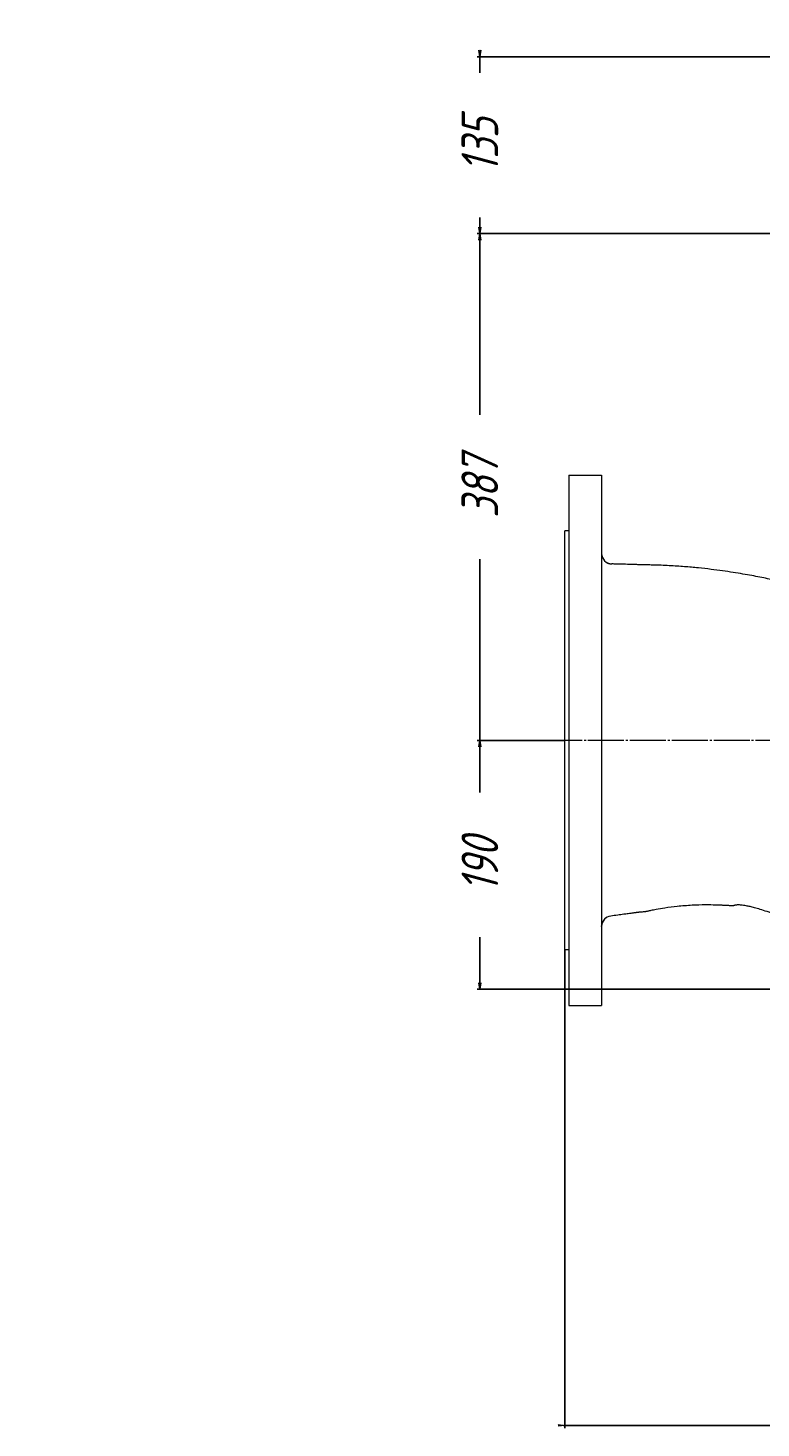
# Model space of a CAD drawing. Header units: millimetres. Extents: x 0 to 2100, y -1326 to 326.
# Tile 2 of 5: x 0 to 560, y -743 to 326. Entities that reach past the tile are written whole.
import ezdxf

# ---------------------------------------------------------------- set-up
doc = ezdxf.new("R2010")
doc.units = ezdxf.units.MM
doc.linetypes.add('K5LT_AXLED', pattern=[31.9932975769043, 27.4932975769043, -1.5, 1.5, -1.5])
doc.linetypes.add('K5LT_THIN', pattern=[0])
doc.layers.add('Системный слой', color=7, linetype='Continuous')
doc.styles.add('KDIMTEXTSTYLE', font='GOST_AU.SHX', dxfattribs={"width": 0.96, "oblique": 15, "height": 5})
doc.dimstyles.new('KDIMSTYLE (1.00)', dxfattribs={"dimtxt": 5, "dimasz": 1, "dimexe": 2, "dimexo": 0, "dimgap": 1, "dimtad": 1, "dimtxsty": 'KDIMTEXTSTYLE', "dimsah": 1, "dimcen": 0, "dimdle": 1, "dimadec": 0, "dimazin": 0, "dimtfac": 0.667, "dimtmove": 0, "dimatfit": 3, "dimfxl": 1, "dimtvp": 1, "dimtolj": 1, "dimtzin": 0, "dimarcsym": 0})

# ---------------------------------------------------------------- blocks, each defined once
blk = doc.blocks.new('KDIMARROW_01')
at = {"layer": 'Системный слой'}
blk.add_hatch(color=0, dxfattribs=at).paths.add_polyline_path([(0, 0), (-5, 0.658262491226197), (-4.5, 5.51091059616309e-16), (-5, -0.6582624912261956)])
at = {"layer": 'Системный слой', "color": 0, "linetype": 'K5LT_THIN', "lineweight": 9}
for p, q in [((-4.5, 5.51091059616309e-16), (-5, 0.658262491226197)), ((-5, 0.658262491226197), (0, 0)), ((0, 0), (-5, -0.6582624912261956)), ((-5, -0.6582624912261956), (-4.5, 5.51091059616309e-16)), ((0, 0), (-1, 0))]:
    blk.add_line(p, q, dxfattribs=at)
blk = doc.blocks.new('U1')
at = {"layer": 'Системный слой', "color": 30, "linetype": 'K5LT_AXLED', "lineweight": 9, "true_color": 0xff8000}
for q in [(775, 325.9999999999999), (374.5000000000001, -218.0000000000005), (1157, -218.0000000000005), (775, -438)]:
    blk.add_line((775, -218.0000000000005), q, dxfattribs=at)

msp = doc.modelspace()

# ---------------------------------------------------------------- linework, layer by layer
at = {"layer": 'Системный слой', "color": 7, "linetype": 'K5LT_THIN', "lineweight": 9}
for p, q in [((413.0000000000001, -15.50000000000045), (413.0000000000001, -218.0000000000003)), ((413.0000000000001, -15.50000000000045), (438.0000000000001, -15.50000000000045)), ((438.0000000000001, -15.50000000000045), (438.0000000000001, -218.0000000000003)), ((413.0000000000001, -58.00000000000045), (410.0000000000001, -58.00000000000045)), ((410.0000000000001, -218.0000000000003), (410.0000000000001, -58.00000000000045)), ((410.0000000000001, -378.0000000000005), (410.0000000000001, -218.0000000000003)), ((413.0000000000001, -218.0000000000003), (413.0000000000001, -420.5000000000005)), ((438.0000000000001, -218.0000000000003), (438.0000000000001, -420.5000000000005)), ((413.0000000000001, -378.0000000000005), (410.0000000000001, -378.0000000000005)), ((413.0000000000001, -420.5000000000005), (438.0000000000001, -420.5000000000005))]:
    msp.add_line(p, q, dxfattribs=at)
for centre, radius, start, end in [((445.9996153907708, -75.22765964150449), 7.999615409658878, 180.0039372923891, 268.3605176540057), ((445.9999999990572, -360.0083545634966), 7.999999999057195, 97.53643797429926, 179.9999999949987), ((446.0000009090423, -360.0083550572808), 8.00000090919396, 123.0542807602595, 179.9999967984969)]:
    msp.add_arc(centre, radius, start, end, dxfattribs=at)
for points, knots in [([(438.0000000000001, -75.2282093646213), (437.9998138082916, -75.59208215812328), (438.0466052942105, -76.27280102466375), (438.234609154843, -77.2205633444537), (438.5057885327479, -78.07129442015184), (438.8601194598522, -78.8725947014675), (439.3062998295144, -79.63901478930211), (439.8375786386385, -80.3545941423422), (440.4412605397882, -81.00355283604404), (441.11344397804, -81.58223150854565), (441.8398753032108, -82.07937356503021), (442.5920228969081, -82.48120911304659), (443.3365208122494, -82.78405923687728), (444.0833401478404, -83.00694332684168), (444.7738137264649, -83.14271349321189), (445.3443043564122, -83.20493933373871), (445.6529510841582, -83.22062511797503), (445.770675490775, -83.22399895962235)], [0, 0, 0, 0, 1.592441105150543, 2.979597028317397, 4.221984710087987, 5.496290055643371, 6.809295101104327, 8.097803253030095, 9.391409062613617, 10.68279963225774, 11.97404939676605, 13.23851846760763, 14.40990692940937, 15.48882000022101, 16.64743372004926, 17.4844937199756, 18, 18, 18, 18]), ([(611.216059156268, -106.5902533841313), (611.1909234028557, -106.5822482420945), (611.165781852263, -106.5742460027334), (609.4401411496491, -106.0253233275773), (607.6291619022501, -105.4700926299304), (604.3058218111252, -104.4791342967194), (602.5285008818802, -103.9806571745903), (600.249547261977, -103.3292040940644), (599.5483420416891, -103.1300183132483), (597.8572551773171, -102.6542405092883), (596.976273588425, -102.4087141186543), (595.1375829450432, -101.9013315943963), (594.179563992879, -101.6397304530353), (592.1798037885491, -101.0996654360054), (591.1376958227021, -100.8215009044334), (588.962077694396, -100.2478998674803), (587.828132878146, -99.95281499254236), (585.4604027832, -99.34513389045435), (584.2261013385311, -99.03295107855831), (581.6483799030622, -98.39106246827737), (580.304345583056, -98.06184332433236), (577.496950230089, -97.38617057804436), (576.0328561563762, -97.04029081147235), (572.974103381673, -96.33197583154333), (571.378567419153, -95.97021880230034), (568.044553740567, -95.23133109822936), (566.305022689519, -94.8550043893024), (562.6693831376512, -94.0888011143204), (560.7720052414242, -93.69988149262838), (556.805648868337, -92.9111300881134), (554.735134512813, -92.51244336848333), (550.4059573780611, -91.70782083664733), (548.1454284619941, -91.30326449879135), (543.418006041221, -90.49184999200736), (540.9488354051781, -90.08666790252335), (535.7840985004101, -89.28054819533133), (533.085742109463, -88.8816684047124), (527.440643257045, -88.09667872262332), (524.490469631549, -87.7131269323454), (518.3176507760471, -86.96975223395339), (515.090774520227, -86.61315496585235), (508.3382512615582, -85.93761861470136), (504.807380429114, -85.6228110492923), (497.4182630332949, -85.04837816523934), (493.5535732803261, -84.79413158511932), (485.4658488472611, -84.36265235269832), (481.2357184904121, -84.1926640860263), (475.5846239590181, -84.04170251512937), (474.1675572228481, -84.01012738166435), (471.3292507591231, -83.95962768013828), (469.506126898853, -83.95311960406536), (467.332440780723, -83.89986307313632), (467.4531309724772, -83.85477887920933), (465.600506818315, -83.78261898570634), (464.0562188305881, -83.74822770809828), (458.3815966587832, -83.58552333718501), (453.960105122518, -83.45874908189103), (448.2826356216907, -83.29596307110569), (447.0266525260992, -83.26002444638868), (445.770675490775, -83.22399895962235)], [0, 0, 0, 0, 0.0003333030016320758, 0.0003333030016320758, 0.022871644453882, 0.022871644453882, 0.04521675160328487, 0.04521675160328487, 0.06029185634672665, 0.06029185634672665, 0.07662106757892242, 0.07662106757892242, 0.09430900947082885, 0.09430900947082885, 0.1134691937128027, 0.1134691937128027, 0.1342248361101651, 0.1342248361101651, 0.156709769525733, 0.156709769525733, 0.1810694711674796, 0.1810694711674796, 0.207462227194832, 0.207462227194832, 0.2360604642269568, 0.2360604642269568, 0.2670522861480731, 0.2670522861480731, 0.3006432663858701, 0.3006432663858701, 0.337058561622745, 0.337058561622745, 0.3765454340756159, 0.3765454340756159, 0.4193762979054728, 0.4193762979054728, 0.4658524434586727, 0.4658524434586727, 0.5163086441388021, 0.5163086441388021, 0.5711189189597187, 0.5711189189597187, 0.630703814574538, 0.630703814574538, 0.6955396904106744, 0.6955396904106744, 0.7661706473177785, 0.7661706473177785, 0.7897857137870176, 0.7897857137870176, 0.813455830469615, 0.813455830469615, 0.8402062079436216, 0.8402062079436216, 0.8690987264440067, 0.8690987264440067, 0.9710418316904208, 0.9710418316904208, 1, 1, 1, 1]), ([(620.221889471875, -368.1199443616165), (616.4210835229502, -366.9954699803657), (609.3834811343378, -364.7863882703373), (600.0542932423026, -361.6051655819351), (591.733937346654, -358.6317330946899), (584.1315093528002, -355.8407384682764), (576.9965487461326, -353.2105908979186), (570.352328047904, -350.8037514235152), (564.3503272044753, -348.7198917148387), (559.1437908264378, -347.0380878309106), (554.8440735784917, -345.7829918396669), (551.3288139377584, -344.8892274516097), (548.5088697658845, -344.2861178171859), (546.3012291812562, -343.9208585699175), (544.6186025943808, -343.7188668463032), (543.2713150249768, -343.6192702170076), (542.1028092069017, -343.6003486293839), (541.1149188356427, -343.6479180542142), (540.3654134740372, -343.7386334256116), (539.8745431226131, -343.8395481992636), (539.5705694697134, -343.9220020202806), (539.3603687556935, -343.98608586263), (539.1973694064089, -344.0520334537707), (539.0661038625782, -344.1266047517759), (538.9428658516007, -344.1855078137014), (538.807540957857, -344.2251253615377), (538.6479790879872, -344.2707142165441), (538.4567600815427, -344.339008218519), (538.0690967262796, -344.3855377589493), (537.4237915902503, -344.3416380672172), (536.8707808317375, -344.2922180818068), (536.5021674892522, -344.2625372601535), (536.0873735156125, -344.2340879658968), (535.3943065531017, -344.1856973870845), (534.2423446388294, -344.1101688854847), (532.3432228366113, -343.9954228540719), (529.212834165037, -343.8341037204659), (524.1053295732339, -343.6477709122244), (516.4535399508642, -343.5639993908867), (506.6205922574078, -343.8379718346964), (496.2205285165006, -344.6448010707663), (487.1157502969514, -345.8138957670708), (480.4003046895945, -346.9291816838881), (476.2450652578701, -347.7712623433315), (473.5226577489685, -348.2870138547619), (472.6468742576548, -348.5743055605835), (471.9722815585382, -348.7006127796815), (471.4882773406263, -348.7715258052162), (470.7383884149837, -348.8539116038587), (469.5700424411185, -348.9572254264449), (468.3566954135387, -349.0562932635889), (467.4167780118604, -349.1373849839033), (466.798618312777, -349.1960412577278), (466.3016409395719, -349.2500654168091), (465.7656260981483, -349.312620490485), (465.1410458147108, -349.3921033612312), (464.4772386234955, -349.4837643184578), (463.8268527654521, -349.5770597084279), (463.2135386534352, -349.6641182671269), (462.480299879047, -349.7614202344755), (461.5305447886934, -349.8867393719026), (460.0823941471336, -350.0781739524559), (457.8314564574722, -350.3755637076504), (454.47149371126, -350.8195549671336), (450.0382993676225, -351.4053552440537), (446.7263744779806, -351.8429191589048), (444.950746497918, -352.0774613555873)], [0, 0, 0, 0, 2.151543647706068, 4.176917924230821, 6.059231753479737, 8.027003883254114, 10.00978268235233, 12.02135663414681, 14.09428126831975, 16.03934019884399, 17.80993159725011, 19.39632157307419, 20.8580146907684, 22.12736154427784, 23.17396417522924, 24.07281502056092, 24.99542367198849, 25.94263225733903, 26.74187317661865, 27.33899066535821, 27.6854261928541, 27.94170353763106, 28.2109585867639, 28.47287251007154, 28.71851217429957, 28.85432337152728, 28.99899778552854, 29.32907342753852, 29.67608661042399, 30.00897118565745, 30.16059643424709, 30.30253440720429, 30.44559276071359, 30.68171700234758, 31.16068323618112, 31.8824914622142, 33.05466571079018, 35.09681779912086, 38.36634354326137, 42.9275325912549, 48.09665177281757, 52.50290104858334, 55.7010368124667, 57.54573525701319, 58.70881411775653, 59.25695915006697, 59.41859594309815, 59.53531098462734, 59.7248197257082, 59.9637569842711, 60.21965016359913, 60.38318588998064, 60.50452705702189, 60.61191469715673, 60.74536235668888, 60.92554137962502, 61.14895418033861, 61.36685542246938, 61.5590723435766, 61.7398908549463, 62.02550309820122, 62.40716620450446, 63.03552148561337, 64.03818657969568, 65.41207877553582, 67, 67, 67, 67]), ([(438.0000000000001, -360.0083776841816), (437.9999998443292, -360.006362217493), (438.00000356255, -359.9939823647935), (438.0001041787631, -359.9678152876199), (438.0001886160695, -359.9326460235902), (438.0038486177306, -359.7318420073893), (438.0039247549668, -359.7679593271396), (438.0152323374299, -359.489554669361), (438.0245184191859, -359.3642241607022), (438.0286358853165, -359.3189691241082)], [0, 0, 0, 0, 0.06690259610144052, 0.4164195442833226, 0.8330969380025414, 1.666451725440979, 3.333161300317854, 6.666580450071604, 10, 10, 10, 10])]:
    msp.add_open_spline(points, degree=3, knots=knots, dxfattribs=at)

# ---------------------------------------------------------------- block references
at = {"layer": 'Системный слой'}
msp.add_blockref('U1', (0, 0), dxfattribs=at)

# ---------------------------------------------------------------- dimensions: what is measured, and where the dimension line sits
at = {"layer": 'Системный слой', "color": 7}
for base, p1, p2, location in [((345.0000000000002, 168.9999999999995), (770.0000000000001, 303.9999999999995), (672.7, 168.9999999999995), (345.0000000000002, 236.4999999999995)), ((345.0000000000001, -218.0000000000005), (672.7, 168.9999999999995), (410.0000000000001, -218.0000000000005), (345.0000000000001, -24.50000000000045)), ((345.0000000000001, -218.0000000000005), (615, -408.0000000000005), (410.0000000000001, -218.0000000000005), (345.0000000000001, -313.0000000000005))]:
    msp.add_linear_dim(base=base, p1=p1, p2=p2, angle=90, location=location, dimstyle='KDIMSTYLE (1.00)', override={"dimexo": 0, "dimpost": '\\H28.0;\\W0.965;\\Q15;<>', "dimblk1": 'KDIMARROW_01', "dimblk2": 'KDIMARROW_01', "dimse1": 0, "dimse2": 0, "dimclrt": 7, "dimtolj": 1}, dxfattribs=at).render()
msp.add_linear_dim(base=(410.0000000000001, -741), p1=(1140, -378.0000000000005), p2=(410.0000000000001, -378.0000000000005), location=(775, -741), dimstyle='KDIMSTYLE (1.00)', override={"dimexo": 0, "dimpost": '\\H28.0;\\W0.965;\\Q15;<>', "dimblk1": 'KDIMARROW_01', "dimblk2": 'KDIMARROW_01', "dimse1": 0, "dimse2": 0, "dimclrt": 7, "dimtolj": 1}, dxfattribs=at).render()

doc.saveas('drawing.dxf')
